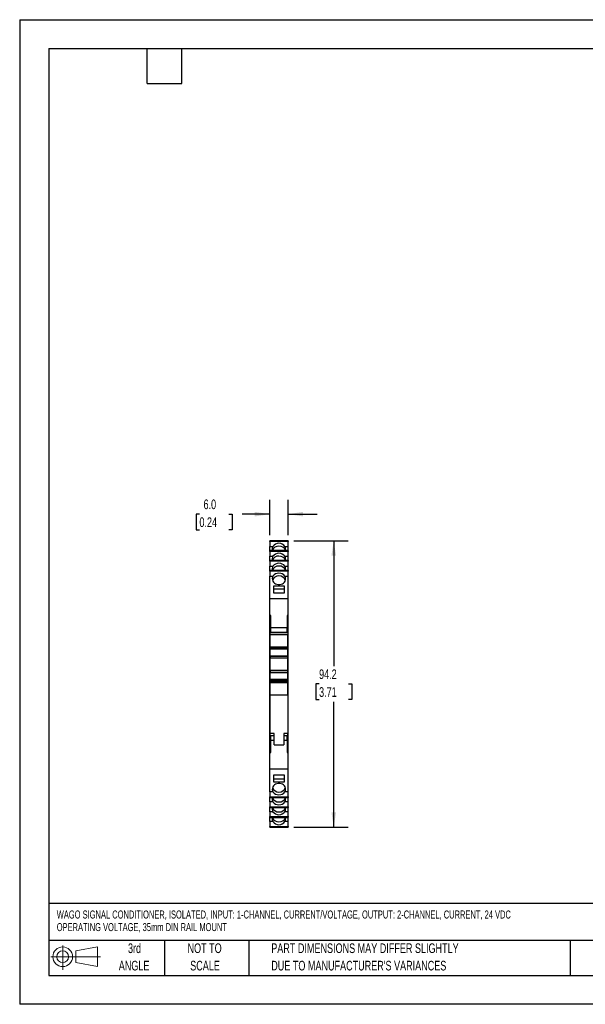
# Model space of a CAD drawing. Header units: millimetres. Extents: x 0 to 419, y 0 to 324.
# Tile 1 of 3: x 0 to 186, y 0 to 324. Entities that reach past the tile are written whole.
import ezdxf

# ---------------------------------------------------------------- set-up
doc = ezdxf.new("R2010")
doc.units = ezdxf.units.MM
doc.header["$LTSCALE"] = 1.5
doc.linetypes.add('CENTERX2', pattern=[20.32, 12.7, -2.54, 2.54, -2.54])
doc.layers.add('DIMENSIONS', color=140, linetype='Continuous', lineweight=25)
doc.layers.add('TEXT', color=140, linetype='Continuous', lineweight=25)
doc.layers.add('SLD-DEFPOINTS', color=7, linetype='Continuous')
doc.styles.add('SLDTEXTSTYLE0', font='TXT', dxfattribs={"width": 0.7})
doc.dimstyles.new('SLDDIMSTYLE0', dxfattribs={"dimtxt": 3.237012, "dimasz": 4.953, "dimexe": 0, "dimexo": 0.0625, "dimgap": 0.809253, "dimtad": 0, "dimtih": 1, "dimtoh": 1, "dimrnd": 1e-09, "dimzin": 12, "dimdsep": 46, "dimtxsty": 'SLDTEXTSTYLE0', "dimsah": 1, "dimcen": 0.09, "dimadec": 0, "dimazin": 3, "dimtfac": 1, "dimtofl": 0, "dimtmove": 0, "dimatfit": 3, "dimfxl": 0, "dimfrac": 2, "dimtolj": 1, "dimtzin": 12, "dimarcsym": 0})
doc.dimstyles.new('SLDDIMSTYLE1', dxfattribs={"dimtxt": 3.237012, "dimasz": 4.953, "dimexe": 0, "dimexo": 0.0625, "dimgap": 0.809253, "dimtad": 0, "dimtih": 1, "dimtoh": 1, "dimrnd": 1e-09, "dimzin": 4, "dimdsep": 46, "dimtxsty": 'SLDTEXTSTYLE0', "dimsah": 1, "dimcen": 0.09, "dimadec": 0, "dimazin": 1, "dimtfac": 1, "dimtmove": 0, "dimatfit": 0, "dimfxl": 0, "dimfrac": 2, "dimtolj": 1, "dimtzin": 12, "dimarcsym": 0})

# ---------------------------------------------------------------- blocks, each defined once
blk = doc.blocks.new('Block11')
at = {"color": 7, "linetype": 'Continuous', "lineweight": 18}
for p, q in [((3.88, 7.97), (3.88, 0)), ((8.22, 6.25), (15.26, 7.55)), ((15.26, 7.55), (15.26, 1.1)), ((0, 4.32), (16.31, 4.32)), ((8.22, 2.39), (8.22, 6.25)), ((8.22, 2.39), (15.26, 1.1))]:
    blk.add_line(p, q, dxfattribs=at)
for radius in [3.23, 1.93]:
    blk.add_circle((3.88, 4.32), radius, dxfattribs=at)
blk = doc.blocks.new('Block12')
at = {"layer": 'SLD-DEFPOINTS'}
blk.add_blockref('Block11', (0, 0), dxfattribs=at)
blk = doc.blocks.new('SW_NOTE_0')
at = {"layer": 'TEXT', "color": 0, "linetype": 'CENTERX2', "lineweight": 18, "attachment_point": 1, "style": 'SLDTEXTSTYLE0'}
for s, insert, char_height in [('WAGO SIGNAL CONDITIONER, ISOLATED, INPUT: 1-CHANNEL, CURRENT/VOLTAGE, OUTPUT: 2-CHANNEL, CURRENT, 24 VDC', (0, 3.4), 2.63526), ('OPERATING VOLTAGE, 35mm DIN RAIL MOUNT', (0, -0.74), 2.6353)]:
    blk.add_mtext(s, dxfattribs=dict(at, insert=insert, char_height=char_height))
blk = doc.blocks.new('SW_NOTE_0_3')
at = {"layer": 'TEXT', "color": 0, "linetype": 'CENTERX2', "lineweight": 18, "char_height": 3.175, "attachment_point": 1, "style": 'SLDTEXTSTYLE0'}
for s, insert in [('PART DIMENSIONS MAY DIFFER SLIGHTLY', (0, 4.09)), ("DUE TO MANUFACTURER'S VARIANCES", (0, -1.64))]:
    blk.add_mtext(s, dxfattribs=dict(at, insert=insert))
blk = doc.blocks.new('SW_NOTE_0_4')
at = {"layer": 'TEXT', "color": 0, "linetype": 'CENTERX2', "lineweight": 18, "char_height": 3.175, "attachment_point": 2, "style": 'SLDTEXTSTYLE0'}
for s, insert in [('NOT TO', (7.89, 4.09)), ('SCALE', (8.03, -1.64))]:
    blk.add_mtext(s, dxfattribs=dict(at, insert=insert))
blk = doc.blocks.new('SW_NOTE_0_5')
at = {"layer": 'TEXT', "color": 0, "linetype": 'CENTERX2', "lineweight": 18, "char_height": 3.175, "attachment_point": 2, "style": 'SLDTEXTSTYLE0'}
for s, insert in [('3rd', (3.47, 4.09)), ('ANGLE', (3.33, -1.64))]:
    blk.add_mtext(s, dxfattribs=dict(at, insert=insert))
blk = doc.blocks.new('_D')
at = {"layer": 'DIMENSIONS'}
for p, q in [((90.11, 152.48), (107.97, 152.48)), ((103.21, 152.48), (103.21, 111.23)), ((98.4, 105.36), (97.31, 105.36)), ((97.31, 105.36), (97.31, 100.21)), ((108.02, 105.36), (109.11, 105.36)), ((109.11, 105.36), (109.11, 100.21)), ((97.31, 100.21), (98.4, 100.21)), ((103.21, 58.24), (103.21, 99.49)), ((109.11, 100.21), (108.02, 100.21)), ((90.11, 58.24), (107.97, 58.24))]:
    blk.add_line(p, q, dxfattribs=at)
for points in [[(103.21, 152.48), (102.45, 147.52), (103.97, 147.52)], [(103.21, 58.24), (103.97, 63.19), (102.45, 63.19)]]:
    blk.add_solid(points, dxfattribs=at)
at = {"layer": 'DIMENSIONS', "char_height": 3.175, "attachment_point": 1, "style": 'SLDTEXTSTYLE0'}
for s, insert in [('94.2', (98.4, 110.17)), ('3.71', (98.4, 104.3))]:
    blk.add_mtext(s, dxfattribs=dict(at, insert=insert))
blk = doc.blocks.new('_D_1')
at = {"layer": 'DIMENSIONS'}
for p, q in [((82.21, 154.36), (82.21, 165.98)), ((88.21, 154.36), (88.21, 165.98)), ((59.07, 161.22), (57.99, 161.22)), ((57.99, 161.22), (57.99, 156.08)), ((68.69, 161.22), (69.78, 161.22)), ((69.78, 161.22), (69.78, 156.08)), ((82.21, 161.22), (73.08, 161.22)), ((88.21, 161.22), (97.73, 161.22)), ((57.99, 156.08), (59.07, 156.08)), ((69.78, 156.08), (68.69, 156.08))]:
    blk.add_line(p, q, dxfattribs=at)
for points in [[(82.21, 161.22), (77.26, 161.98), (77.26, 160.46)], [(88.21, 161.22), (93.16, 160.46), (93.16, 161.98)]]:
    blk.add_solid(points, dxfattribs=at)
at = {"layer": 'DIMENSIONS', "char_height": 3.175, "attachment_point": 1, "style": 'SLDTEXTSTYLE0'}
for s, insert in [('6.0', (60.42, 166.04)), ('0.24', (59.07, 160.17))]:
    blk.add_mtext(s, dxfattribs=dict(at, insert=insert))

msp = doc.modelspace()

# ---------------------------------------------------------------- linework, layer by layer
at = {"color": 7, "linetype": 'Continuous'}
for p, q in [((0.004, 323.854), (0.004, 0.004)), ((0.004, 323.854), (419.104, 323.854)), ((419.104, 0.004), (0.004, 0.004))]:
    msp.add_line(p, q, dxfattribs=at)
for p, q in [((88.209, 152.486), (82.209, 152.486)), ((82.209, 152.477), (82.209, 152.486)), ((82.209, 152.477), (88.209, 152.477)), ((82.209, 152.259), (82.209, 152.477)), ((88.209, 152.259), (82.209, 152.259)), ((82.209, 152.259), (82.209, 150.631)), ((88.209, 152.477), (88.209, 152.486)), ((88.209, 152.477), (88.209, 152.259)), ((88.209, 150.631), (88.209, 152.259)), ((82.209, 150.631), (83.247, 150.631)), ((82.209, 149.216), (82.209, 150.631)), ((88.209, 149.216), (82.209, 149.216)), ((82.209, 149.207), (82.209, 149.216)), ((82.209, 149.207), (88.209, 149.207)), ((82.209, 148.989), (82.209, 149.207)), ((88.209, 148.989), (82.209, 148.989)), ((82.209, 148.989), (82.209, 147.361)), ((87.171, 150.631), (88.209, 150.631)), ((88.209, 149.216), (88.209, 150.631)), ((88.209, 149.207), (88.209, 149.216)), ((88.209, 149.207), (88.209, 148.989)), ((88.209, 147.361), (88.209, 148.989)), ((82.209, 147.361), (83.247, 147.361)), ((82.209, 145.946), (82.209, 147.361)), ((88.209, 145.946), (82.209, 145.946)), ((82.209, 145.937), (82.209, 145.946)), ((82.209, 145.937), (88.209, 145.937)), ((82.209, 145.719), (82.209, 145.937)), ((87.171, 147.361), (88.209, 147.361)), ((88.209, 145.946), (88.209, 147.361)), ((88.209, 145.937), (88.209, 145.946)), ((88.209, 145.937), (88.209, 145.719)), ((88.209, 145.719), (82.209, 145.719)), ((82.209, 145.719), (82.209, 144.091)), ((82.209, 144.091), (83.247, 144.091)), ((82.209, 142.676), (82.209, 144.091)), ((88.209, 142.676), (82.209, 142.676)), ((82.209, 142.667), (82.209, 142.676)), ((82.209, 142.667), (88.209, 142.667)), ((82.209, 142.449), (82.209, 142.667)), ((87.171, 144.091), (88.209, 144.091)), ((88.209, 144.091), (88.209, 145.719)), ((88.209, 142.676), (88.209, 144.091)), ((88.209, 142.667), (88.209, 142.676)), ((88.209, 142.667), (88.209, 142.449)), ((88.209, 142.449), (82.209, 142.449)), ((82.209, 142.449), (82.209, 140.821)), ((82.209, 133.32), (82.209, 140.821)), ((82.209, 140.821), (83.244, 140.821)), ((87.174, 140.821), (88.209, 140.821)), ((88.209, 140.821), (88.209, 142.449)), ((88.209, 133.32), (88.209, 140.821)), ((87.009, 137.545), (83.409, 137.545)), ((83.409, 137.545), (83.409, 135.367)), ((87.009, 136.564), (83.409, 136.564)), ((87.009, 135.367), (87.009, 137.545)), ((88.209, 133.32), (82.209, 133.32)), ((82.209, 127.85), (82.209, 133.32)), ((83.409, 135.367), (87.009, 135.367)), ((88.209, 127.85), (88.209, 133.32)), ((82.534, 127.85), (82.209, 127.85)), ((82.209, 125.559), (82.209, 127.85)), ((82.534, 123.856), (82.534, 127.85)), ((88.209, 127.85), (87.884, 127.85)), ((87.884, 127.85), (87.884, 123.856)), ((88.209, 125.559), (88.209, 127.85)), ((82.209, 125.559), (82.534, 125.559)), ((82.209, 124.363), (82.209, 125.559)), ((82.534, 124.363), (82.209, 124.363)), ((82.209, 119.002), (82.209, 124.363)), ((87.884, 123.856), (82.534, 123.856)), ((82.534, 122.356), (82.534, 123.856)), ((87.884, 125.559), (88.209, 125.559)), ((88.209, 124.363), (87.884, 124.363)), ((87.884, 122.356), (87.884, 123.856)), ((88.209, 124.363), (88.209, 125.559)), ((88.209, 119.002), (88.209, 124.363)), ((82.309, 122.263), (88.109, 122.263)), ((82.309, 121.67), (82.309, 122.263)), ((82.309, 121.67), (88.109, 121.67)), ((82.309, 117.475), (82.309, 121.67)), ((82.534, 122.356), (87.884, 122.356)), ((88.109, 122.263), (88.109, 121.67)), ((88.109, 117.475), (88.109, 121.67)), ((82.309, 119.002), (82.209, 119.002)), ((82.209, 115.393), (82.209, 119.002)), ((88.109, 117.475), (82.309, 117.475)), ((82.309, 117.475), (82.309, 117.317)), ((82.309, 117.317), (88.109, 117.317)), ((82.309, 117.218), (82.309, 117.317)), ((88.109, 117.218), (82.309, 117.218)), ((82.309, 117.218), (82.309, 116.925)), ((82.309, 116.925), (88.109, 116.925)), ((82.309, 116.917), (82.309, 116.925)), ((88.109, 116.917), (82.309, 116.917)), ((82.309, 116.917), (82.309, 116.913)), ((82.309, 116.913), (88.109, 116.913)), ((82.309, 114.563), (82.309, 116.913)), ((88.209, 119.002), (88.109, 119.002)), ((88.109, 117.317), (88.109, 117.475)), ((88.109, 117.317), (88.109, 117.218)), ((88.109, 116.925), (88.109, 117.218)), ((88.109, 116.925), (88.109, 116.917)), ((88.109, 116.913), (88.109, 116.917)), ((88.109, 114.563), (88.109, 116.913)), ((88.209, 115.393), (88.209, 119.002)), ((82.309, 115.393), (82.209, 115.393)), ((82.209, 95.319), (82.209, 115.393)), ((88.109, 114.563), (82.309, 114.563)), ((82.309, 114.423), (82.309, 114.563)), ((88.109, 114.423), (82.309, 114.423)), ((82.309, 114.423), (82.309, 113.972)), ((82.309, 113.972), (88.109, 113.972)), ((82.309, 113.963), (82.309, 113.972)), ((82.309, 113.963), (88.109, 113.963)), ((82.309, 109.763), (82.309, 113.963)), ((88.209, 115.393), (88.109, 115.393)), ((88.109, 114.563), (88.109, 114.423)), ((88.109, 113.972), (88.109, 114.423)), ((88.109, 113.972), (88.109, 113.963)), ((88.109, 109.763), (88.109, 113.963)), ((88.209, 95.319), (88.209, 115.393)), ((88.109, 109.763), (82.309, 109.763)), ((82.309, 109.753), (82.309, 109.763)), ((88.109, 109.753), (82.309, 109.753)), ((82.309, 109.753), (82.309, 109.302)), ((82.309, 109.302), (88.109, 109.302)), ((82.309, 109.163), (82.309, 109.302)), ((82.309, 109.163), (88.109, 109.163)), ((82.309, 106.813), (82.309, 109.163)), ((88.109, 109.763), (88.109, 109.753)), ((88.109, 109.302), (88.109, 109.753)), ((88.109, 109.302), (88.109, 109.163)), ((88.109, 106.813), (88.109, 109.163)), ((88.109, 106.813), (82.309, 106.813)), ((82.309, 106.813), (82.309, 106.809)), ((82.309, 106.809), (88.109, 106.809)), ((82.309, 106.717), (82.309, 106.809)), ((88.109, 106.717), (82.309, 106.717)), ((82.309, 106.717), (82.309, 106.423)), ((82.309, 106.423), (88.109, 106.423)), ((82.309, 106.063), (82.309, 106.423)), ((88.109, 106.063), (82.309, 106.063)), ((82.309, 106.063), (82.309, 105.866)), ((82.309, 105.866), (88.109, 105.866)), ((82.309, 101.763), (82.309, 105.866)), ((88.109, 106.809), (88.109, 106.813)), ((88.109, 106.809), (88.109, 106.717)), ((88.109, 106.423), (88.109, 106.717)), ((88.109, 106.423), (88.109, 106.063)), ((88.109, 105.866), (88.109, 106.063)), ((88.109, 101.763), (88.109, 105.866)), ((82.309, 101.763), (88.109, 101.763)), ((82.309, 89.063), (82.309, 101.763)), ((88.109, 101.763), (88.109, 89.063)), ((82.309, 95.319), (82.209, 95.319)), ((82.209, 91.71), (82.209, 95.319)), ((88.209, 95.319), (88.109, 95.319)), ((88.209, 91.71), (88.209, 95.319)), ((82.309, 91.71), (82.209, 91.71)), ((82.209, 86.348), (82.209, 91.71)), ((88.209, 91.71), (88.109, 91.71)), ((88.209, 86.348), (88.209, 91.71)), ((83.609, 89.063), (82.309, 89.063)), ((82.309, 88.463), (82.309, 89.063)), ((82.309, 88.463), (83.609, 88.463)), ((82.534, 86.856), (82.534, 88.356)), ((83.609, 88.356), (82.534, 88.356)), ((83.609, 85.363), (83.609, 89.063)), ((88.109, 89.063), (86.809, 89.063)), ((86.809, 89.063), (86.809, 85.363)), ((86.809, 88.463), (88.109, 88.463)), ((87.884, 88.356), (86.809, 88.356)), ((87.884, 86.856), (87.884, 88.356)), ((88.109, 88.463), (88.109, 89.063)), ((82.209, 86.348), (82.534, 86.348)), ((82.209, 85.153), (82.209, 86.348)), ((82.209, 82.861), (82.209, 85.153)), ((82.534, 85.153), (82.209, 85.153)), ((82.534, 86.856), (83.609, 86.856)), ((82.534, 82.861), (82.534, 86.856)), ((83.609, 85.363), (86.809, 85.363)), ((86.809, 86.856), (87.884, 86.856)), ((87.884, 86.856), (87.884, 82.861)), ((88.209, 86.348), (87.884, 86.348)), ((88.209, 85.153), (87.884, 85.153)), ((88.209, 85.153), (88.209, 86.348)), ((88.209, 82.861), (88.209, 85.153)), ((82.209, 82.861), (82.534, 82.861)), ((82.209, 77.392), (82.209, 82.861)), ((87.884, 82.861), (88.209, 82.861)), ((88.209, 77.392), (88.209, 82.861)), ((82.209, 69.891), (82.209, 77.392)), ((88.209, 77.392), (82.209, 77.392)), ((83.409, 75.345), (83.409, 73.167)), ((87.009, 75.345), (83.409, 75.345)), ((87.009, 73.167), (87.009, 75.345)), ((88.209, 69.891), (88.209, 77.392)), ((83.409, 74.148), (87.009, 74.148)), ((83.409, 73.167), (87.009, 73.167)), ((83.244, 69.891), (82.209, 69.891)), ((82.209, 69.891), (82.209, 68.263)), ((82.209, 68.263), (88.209, 68.263)), ((82.209, 68.045), (82.209, 68.263)), ((88.209, 68.045), (82.209, 68.045)), ((82.209, 68.036), (82.209, 68.045)), ((82.209, 68.036), (88.209, 68.036)), ((82.209, 66.621), (82.209, 68.036)), ((88.209, 69.891), (87.174, 69.891)), ((88.209, 68.263), (88.209, 69.891)), ((88.209, 68.263), (88.209, 68.045)), ((88.209, 68.036), (88.209, 68.045)), ((88.209, 66.621), (88.209, 68.036)), ((83.247, 66.621), (82.209, 66.621)), ((82.209, 66.621), (82.209, 64.993)), ((82.209, 64.993), (88.209, 64.993)), ((82.209, 64.775), (82.209, 64.993)), ((88.209, 64.775), (82.209, 64.775)), ((82.209, 64.766), (82.209, 64.775)), ((88.209, 66.621), (87.171, 66.621)), ((88.209, 64.993), (88.209, 66.621)), ((88.209, 64.993), (88.209, 64.775)), ((88.209, 64.766), (88.209, 64.775)), ((82.209, 64.766), (88.209, 64.766)), ((82.209, 63.351), (82.209, 64.766)), ((83.247, 63.351), (82.209, 63.351)), ((82.209, 63.351), (82.209, 61.723)), ((82.209, 61.723), (88.209, 61.723)), ((82.209, 61.505), (82.209, 61.723)), ((88.209, 63.351), (87.171, 63.351)), ((88.209, 63.351), (88.209, 64.766)), ((88.209, 61.723), (88.209, 63.351)), ((88.209, 61.723), (88.209, 61.505)), ((88.209, 61.505), (82.209, 61.505)), ((82.209, 61.496), (82.209, 61.505)), ((82.209, 61.496), (88.209, 61.496)), ((82.209, 60.081), (82.209, 61.496)), ((83.247, 60.081), (82.209, 60.081)), ((82.209, 60.081), (82.209, 58.453)), ((82.209, 58.453), (88.209, 58.453)), ((82.209, 58.235), (82.209, 58.453)), ((88.209, 60.081), (87.171, 60.081)), ((88.209, 61.496), (88.209, 61.505)), ((88.209, 60.081), (88.209, 61.496)), ((88.209, 58.453), (88.209, 60.081)), ((88.209, 58.453), (88.209, 58.235)), ((88.209, 58.235), (82.209, 58.235)), ((82.209, 58.226), (82.209, 58.235)), ((82.209, 58.226), (88.209, 58.226)), ((88.209, 58.226), (88.209, 58.235))]:
    msp.add_line(p, q)
at = {"flags": 128}
for points in [[(83.244, 140.821), (83.078, 140.437), (83.01, 140.031), (83.043, 139.622), (83.175, 139.228), (83.4, 138.867), (83.708, 138.557), (84.085, 138.311), (84.513, 138.14), (84.973, 138.053), (85.444, 138.053), (85.904, 138.14), (86.333, 138.311), (86.709, 138.557), (87.017, 138.867), (87.243, 139.228), (87.375, 139.622), (87.407, 140.031), (87.339, 140.437), (87.174, 140.821)], [(87.174, 69.891), (87.339, 70.275), (87.407, 70.681), (87.375, 71.09), (87.243, 71.484), (87.017, 71.845), (86.709, 72.155), (86.333, 72.401), (85.904, 72.572), (85.444, 72.659), (84.973, 72.659), (84.513, 72.572), (84.085, 72.401), (83.708, 72.155), (83.4, 71.845), (83.175, 71.484), (83.043, 71.09), (83.01, 70.681), (83.078, 70.275), (83.244, 69.891)]]:
    msp.add_lwpolyline(points, dxfattribs=at)
for centre, radius, start, end in [((84.706, 149.765), 1.697, 149.31004, 198.87078), ((85.093, 148.573), 2.128, 86.86643, 160.81784), ((85.209, 149.202), 2.427, 36.06466, 143.93534), ((85.294, 148.527), 2.174, 20.07372, 92.24201), ((85.712, 149.765), 1.697, 341.12922, 30.68996), ((84.706, 146.495), 1.697, 149.31004, 198.87078), ((85.093, 145.303), 2.128, 86.86643, 160.81784), ((85.209, 145.932), 2.427, 36.06466, 143.93534), ((85.294, 145.257), 2.174, 20.07372, 92.24201), ((85.712, 146.495), 1.697, 341.12922, 30.68996), ((84.706, 143.225), 1.697, 149.31004, 198.87078), ((85.093, 142.033), 2.128, 86.86643, 160.81784), ((85.209, 142.662), 2.427, 36.06466, 143.93534), ((85.294, 141.987), 2.174, 20.07372, 92.24201), ((85.712, 143.225), 1.697, 341.12922, 30.68996), ((85.093, 138.769), 2.128, 86.8662, 160.81652), ((85.209, 139.396), 2.427, 35.93777, 144.06223), ((85.294, 138.722), 2.174, 20.07511, 92.24217), ((84.706, 67.487), 1.697, 161.12922, 210.68996), ((85.124, 71.99), 2.174, 200.07372, 272.24201), ((85.209, 71.316), 2.427, 215.94314, 324.05686), ((85.325, 71.944), 2.128, 266.86643, 340.81784), ((85.712, 67.487), 1.697, 329.31004, 18.87078), ((85.124, 68.725), 2.174, 200.07372, 272.24201), ((85.209, 68.05), 2.427, 216.06466, 323.93534), ((85.325, 68.679), 2.128, 266.86643, 340.81784), ((84.706, 64.217), 1.697, 161.12922, 210.68996), ((85.124, 65.455), 2.174, 200.07372, 272.24201), ((85.209, 64.78), 2.427, 216.06466, 323.93534), ((85.325, 65.409), 2.128, 266.86643, 340.81784), ((85.712, 64.217), 1.697, 329.31004, 18.87078), ((84.706, 60.947), 1.697, 161.12922, 210.68996), ((85.124, 62.185), 2.174, 200.07372, 272.24201), ((85.209, 61.51), 2.427, 216.06466, 323.93534), ((85.325, 62.139), 2.128, 266.86643, 340.81784), ((85.712, 60.947), 1.697, 329.31004, 18.87078)]:
    msp.add_arc(centre, radius, start, end)
at = {"layer": 'TEXT'}
for p, q in [((9.525, 314.325), (409.575, 314.325)), ((9.525, 314.325), (9.525, 9.525)), ((41.91, 302.895), (41.91, 314.325)), ((53.34, 302.895), (53.34, 314.325)), ((41.91, 302.895), (53.34, 302.895)), ((409.575, 33.189), (9.525, 33.189)), ((409.575, 20.955), (9.525, 20.955)), ((47.625, 20.955), (47.625, 9.525)), ((75.317, 20.955), (75.317, 9.525)), ((180.97, 20.955), (180.97, 9.525)), ((9.525, 9.525), (409.575, 9.525))]:
    msp.add_line(p, q, dxfattribs=at)

# ---------------------------------------------------------------- block references
at = {"layer": 'SLD-DEFPOINTS'}
msp.add_blockref('Block12', (10.257, 11.331), dxfattribs=at)
at = {"layer": 'TEXT', "linetype": 'CENTERX2', "lineweight": 18}
for name, p in [('SW_NOTE_0', (12.18, 27.459)), ('SW_NOTE_0_5', (34.271, 15.953)), ('SW_NOTE_0_4', (52.886, 15.953)), ('SW_NOTE_0_3', (82.679, 15.953))]:
    msp.add_blockref(name, p, dxfattribs=at)

# ---------------------------------------------------------------- dimensions: what is measured, and where the dimension line sits
at = {"layer": 'DIMENSIONS'}
dim = msp.add_linear_dim(base=(88.209, 161.221), p1=(82.209, 152.457), p2=(88.209, 152.457), dimstyle='SLDDIMSTYLE1', dxfattribs=at)
dim.commit()
dim.dimension.update_dxf_attribs({"geometry": '_D_1', "text_midpoint": (63.883, 161.221), "dimtype": 160})
dim = msp.add_linear_dim(base=(103.209, 58.235), p1=(88.209, 152.477), p2=(88.209, 58.235), angle=90, dimstyle='SLDDIMSTYLE0', dxfattribs=at)
dim.commit()
dim.dimension.update_dxf_attribs({"geometry": '_D', "text_midpoint": (103.209, 105.356), "dimtype": 160})

doc.saveas('drawing.dxf')
